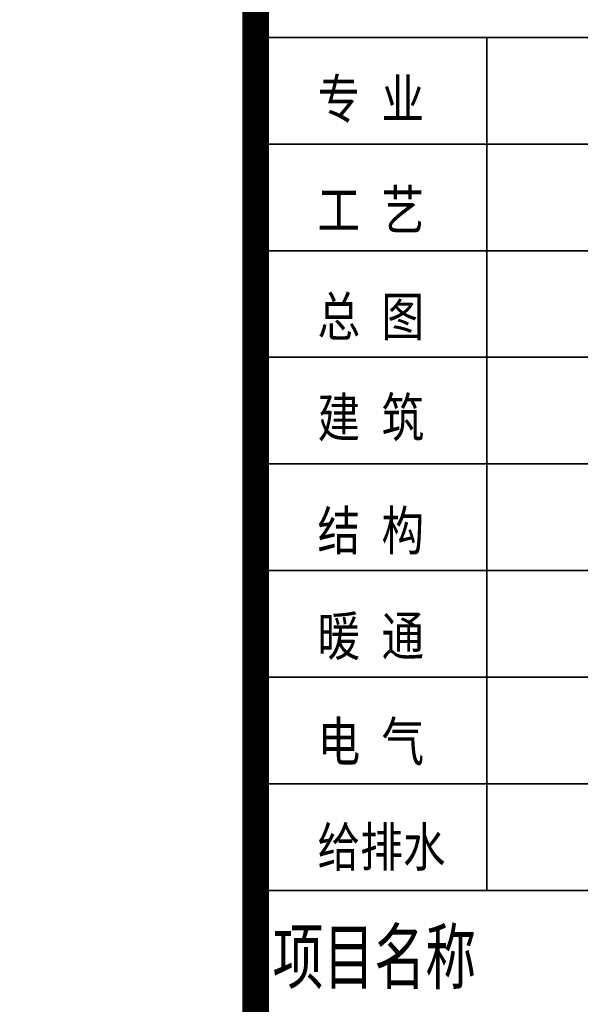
# Model space of a CAD drawing. Extents: x 797781 to 1255204, y 21234 to 1024248.
# Tile 172 of 256: x 1001384 to 1004539, y 173216 to 178757. Entities that reach past the tile are written whole.
import ezdxf

# ---------------------------------------------------------------- set-up
doc = ezdxf.new("R2010")
doc.units = 0
doc.header["$LTSCALE"] = 1000
doc.header["$MEASUREMENT"] = 0
doc.layers.add('230303生产综合楼-平面图_t8$0$PUB_TEXT', color=7, linetype='Continuous')
doc.layers.add('230303生产综合楼-平面图_t8$0$图框', color=4, linetype='Continuous', lineweight=35)
doc.styles.add('230303生产综合楼-平面图_t8$0$-黑体', font='simhei.ttf', dxfattribs={"width": 0.8})
doc.styles.add('230303生产综合楼-平面图_t8$0$_TCH_DIM', font='SIMPLEX', dxfattribs={"bigfont": 'GBCBIG'})

# ---------------------------------------------------------------- blocks, each defined once
blk = doc.blocks.new('230303生产综合楼-平面图_t8$0$TL')
at = {"layer": '230303生产综合楼-平面图_t8$0$PUB_TEXT', "style": '230303生产综合楼-平面图_t8$0$_TCH_DIM'}
blk.add_text('钢筋混凝土墙体，定位及尺寸、厚度均详见结构图纸', height=357.447, dxfattribs=at).set_placement((982705.6, -27769))
blk = doc.blocks.new('230303生产综合楼-平面图_t8$0$图签')
at = {"layer": '230303生产综合楼-平面图_t8$0$图框', "color": 4}
for p, q in [((-4000, 14300), (0, 14300)), ((-4000, 13700), (0, 13700)), ((-4000, 13100), (0, 13100)), ((-4000, 12500), (0, 12500)), ((-4000, 11900), (0, 11900)), ((-4000, 11300), (0, 11300)), ((-4000, 10700), (0, 10700)), ((-4000, 10100), (0, 10100)), ((-4000, 9500), (0, 9500))]:
    blk.add_line(p, q, dxfattribs=at)
at = {"layer": '230303生产综合楼-平面图_t8$0$图框', "linetype": 'Continuous'}
blk.add_line((-2700, 9500), (-2700, 14300), dxfattribs=at)
at = {"layer": '230303生产综合楼-平面图_t8$0$图框', "style": '230303生产综合楼-平面图_t8$0$-黑体'}
for s, height, width, p in [('专 业', 220, 0.8, (-3651.9, 13844.1)), ('工 艺', 220, 0.8, (-3651.9, 13219.1)), ('总 图', 220, 0.8, (-3651.9, 12619.1)), ('建 筑', 220, 0.8, (-3651.9, 12051.1)), ('结 构', 220, 0.8, (-3651.9, 11414.1)), ('暖 通', 220, 0.8, (-3651.9, 10821.1)), ('电 气', 220, 0.8, (-3651.9, 10227.1)), ('给排水', 220, 0.8, (-3651.9, 9634.1)), ('项目名称', 300, 0.7, (-3904.5, 8976.7))]:
    blk.add_text(s, height=height, dxfattribs=dict(at, width=width)).set_placement(p)

msp = doc.modelspace()

# ---------------------------------------------------------------- linework, layer by layer
at = {"layer": '230303生产综合楼-平面图_t8$0$图框', "const_width": 150}
msp.add_lwpolyline([(1002711.7, 221755.1), (1002711.7, 164355.1)], dxfattribs=at)

# ---------------------------------------------------------------- block references
for name, p in [('230303生产综合楼-平面图_t8$0$图签', (1006711.7, 164357.2)), ('230303生产综合楼-平面图_t8$0$TL', (10985.6, 201117.4))]:
    msp.add_blockref(name, p)

doc.saveas('drawing.dxf')
